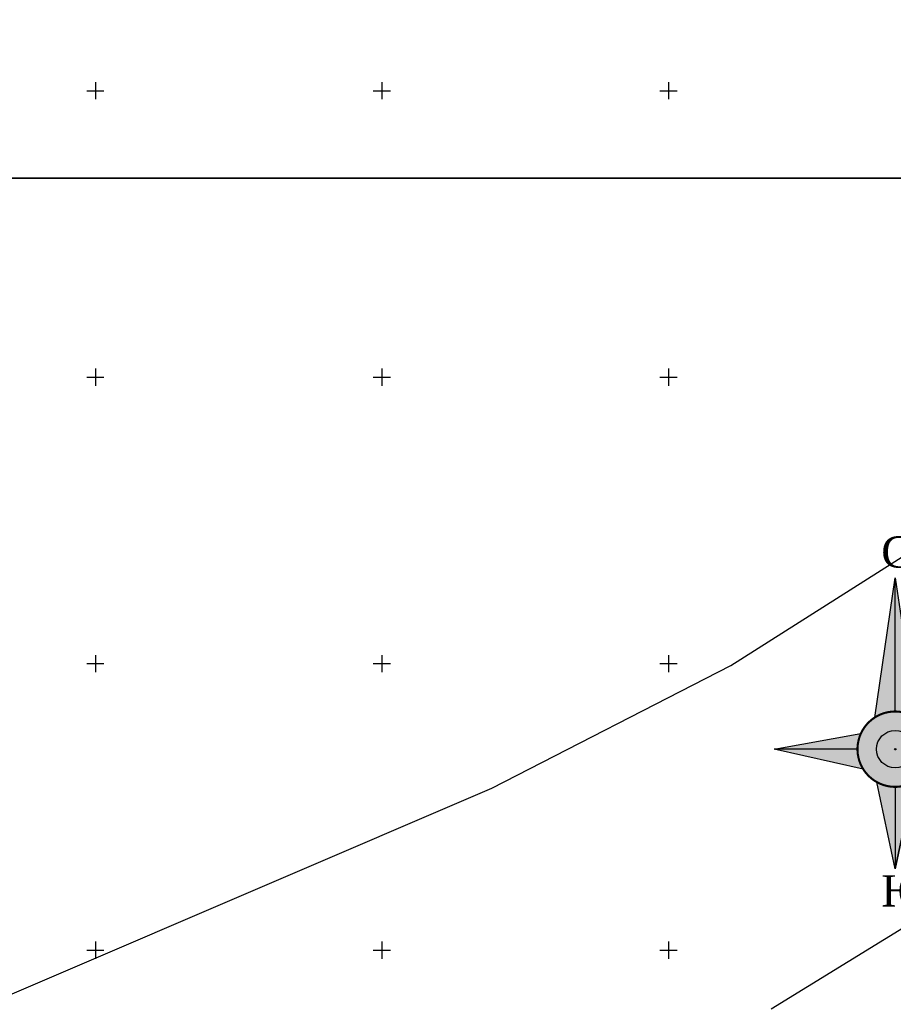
# Model space of a CAD drawing. Header units: metres. Extents: x 550378 to 551400, y 4595394 to 4596257.
# Tile 18 of 43: x 550887 to 551039, y 4595591 to 4595762. Entities that reach past the tile are written whole.
import ezdxf

# ---------------------------------------------------------------- set-up
doc = ezdxf.new("R2010")
doc.units = ezdxf.units.M
doc.header["$PDMODE"] = 32
doc.header["$PDSIZE"] = 0.25
for name, color, linetype in [('(001) Сетка', 92, 'Continuous'), ('(002) Рамка', 7, 'Continuous'), ('kanal', 7, 'Continuous'), ('shtamp_роза-ветров', 7, 'Continuous')]:
    doc.layers.add(name, color=color, linetype=linetype)
doc.styles.get("Standard").update_dxf_attribs({"font": 'simplex.shx'})

# ---------------------------------------------------------------- blocks, each defined once
blk = doc.blocks.new('RV')
at = {"layer": 'shtamp_роза-ветров', "ltscale": 0.5}
for color, points in [(0, [(0, 32.91), (0, 7.23, 0.147358), (-4, 6.03)]), (6, [(0, 32.91), (0, 7.23, -0.147358), (4, 6.03)]), (2, [(-6.57, 3.03), (-23.19, 0), (-7.23, 0, -0.108367)]), (40, [(3.58, 0, 1), (-3.58, 0, 1)]), (2, [(7.23, 0, 0.135091), (6.22, 3.7), (22.95, 0)]), (7, [(7.23, 0, -0.135091), (6.22, -3.7), (22.95, 0)]), (7, [(-7.23, 0, 0.135091), (-6.22, -3.7), (-22.95, 0)]), (0, [(0, -7.23, -0.127803), (-3.52, -6.32), (0, -22.95)]), (6, [(0, -7.23, 0.127803), (3.52, -6.32), (0, -22.95)])]:
    blk.add_hatch(color=color, dxfattribs=at).paths.add_polyline_path(points)
h = blk.add_hatch(color=72, dxfattribs=at)
h.paths.add_polyline_path([(7.23, 0, 1), (-7.23, 0, 1)])
h.paths.add_polyline_path([(-3.58, 0, -1), (3.58, 0, -1)], flags=16)
at = {"layer": 'shtamp_роза-ветров', "linetype": 'Continuous', "ltscale": 5}
for points in [[(-3.88, 6.1), (0, 32.91), (4, 6.03)], [(0, 7.23), (0, 32.91)], [(-6.13, -3.84), (-23.19, 0), (-6.57, 3.03)], [(6.45, 3.27), (22.95, 0), (6.22, -3.7)], [(-7.23, 0), (-23.19, 0)], [(-7.23, 0), (-23.19, 0)], [(0, -22.95), (0, -22.95), (3.4, -7.03), (0, -22.95), (-3.52, -6.32)], [(0, -22.95), (3.56, -6.3)]]:
    blk.add_lwpolyline(points, dxfattribs=at)
at = {"layer": 'shtamp_роза-ветров', "ltscale": 0.5}
for points in [[(0, 7.23), (0, 32.91)], [(-7.23, 0), (-23.19, 0)], [(-7.23, 0), (-23.19, 0)], [(7.23, 0), (22.95, 0)], [(0, -7.23), (0, -22.95)]]:
    blk.add_lwpolyline(points, dxfattribs=at)
at = {"layer": 'shtamp_роза-ветров', "color": 0, "ltscale": 0.5, "const_width": 0.4}
blk.add_lwpolyline([(-3.52, -6.32, -0.391931), (-6.57, 3.03, -0.459903), (4, 6.03, -0.129847), (6.45, 3.27, -0.256992), (6.22, -3.7, -0.405845), (-3.52, -6.32, -0.053016)], format="xyb", dxfattribs=at)
at = {"layer": 'shtamp_роза-ветров', "linetype": 'Continuous', "ltscale": 5}
for radius in [7.23, 3.58]:
    blk.add_circle((0, 0), radius, dxfattribs=at)
at = {"layer": 'shtamp_роза-ветров', "ltscale": 0.5}
blk.add_point((0, 0), dxfattribs=at)
at = {"layer": 'shtamp_роза-ветров', "color": 0, "ltscale": 0.5, "char_height": 6, "width": 6.968, "attachment_point": 1}
for s, insert in [('{\\fTimes New Roman|b0|i0|c204|p18;C}', (-2.68, 40.85)), ('{\\fTimes New Roman|b0|i0|c204|p18;Ю}', (-2.68, -24.2))]:
    blk.add_mtext(s, dxfattribs=dict(at, insert=insert))

msp = doc.modelspace()

# ---------------------------------------------------------------- linework, layer by layer
at = {"layer": '(001) Сетка'}
for p, q in [((550900.15, 4595751.5), (550900.15, 4595748.5)), ((550950.15, 4595751.5), (550950.15, 4595748.5)), ((551000.15, 4595751.5), (551000.15, 4595748.5)), ((550898.65, 4595750), (550901.65, 4595750)), ((550948.65, 4595750), (550951.65, 4595750)), ((550998.65, 4595750), (551001.65, 4595750)), ((550900.15, 4595701.5), (550900.15, 4595698.5)), ((550950.15, 4595701.5), (550950.15, 4595698.5)), ((551000.15, 4595701.5), (551000.15, 4595698.5)), ((550898.65, 4595700), (550901.65, 4595700)), ((550948.65, 4595700), (550951.65, 4595700)), ((550998.65, 4595700), (551001.65, 4595700)), ((550900.15, 4595651.5), (550900.15, 4595648.5)), ((550950.15, 4595651.5), (550950.15, 4595648.5)), ((551000.15, 4595651.5), (551000.15, 4595648.5)), ((550898.65, 4595650), (550901.65, 4595650)), ((550948.65, 4595650), (550951.65, 4595650)), ((550998.65, 4595650), (551001.65, 4595650)), ((550900.15, 4595601.5), (550900.15, 4595598.5)), ((550950.15, 4595601.5), (550950.15, 4595598.5)), ((551000.15, 4595601.5), (551000.15, 4595598.5)), ((550898.65, 4595600), (550901.65, 4595600)), ((550948.65, 4595600), (550951.65, 4595600)), ((550998.65, 4595600), (551001.65, 4595600))]:
    msp.add_line(p, q, dxfattribs=at)
for points in [[(550545.89, 4596034.75), (551299.93, 4596034.75), (551299.93, 4595734.75), (550545.89, 4595734.75)], [(550378.18, 4595734.75), (551146.19, 4595734.75), (551146.19, 4595394.24), (550378.18, 4595394.24)]]:
    msp.add_lwpolyline(points, close=True)
at = {"layer": 'kanal', "color": 5, "flags": 128}
for points in [[(551011.03, 4595649.67), (551048.55, 4595673.5), (551060.65, 4595681.18), (551074.31, 4595705.39), (551087.62, 4595735.4), (551098.9, 4595769.6), (551114.25, 4595935.65), (551140.17, 4596256.51)], [(551145.01, 4595823.45), (551130.12, 4595775.75), (551130.12, 4595757.16), (551111, 4595710.49), (551103.07, 4595665.11), (551063.96, 4595617.93), (551018.08, 4595589.7)], [(550421.55, 4595394.24), (550733.66, 4595527.21), (550969.3, 4595628.29), (551011.03, 4595649.67)]]:
    msp.add_lwpolyline(points, dxfattribs=at)

# ---------------------------------------------------------------- block references
at = {"layer": '(002) Рамка', "xscale": 0.9094994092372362, "yscale": 0.9094994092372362, "zscale": 0.9094994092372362}
msp.add_blockref('RV', (551039.71, 4595635.07), dxfattribs=at)

doc.saveas('drawing.dxf')
